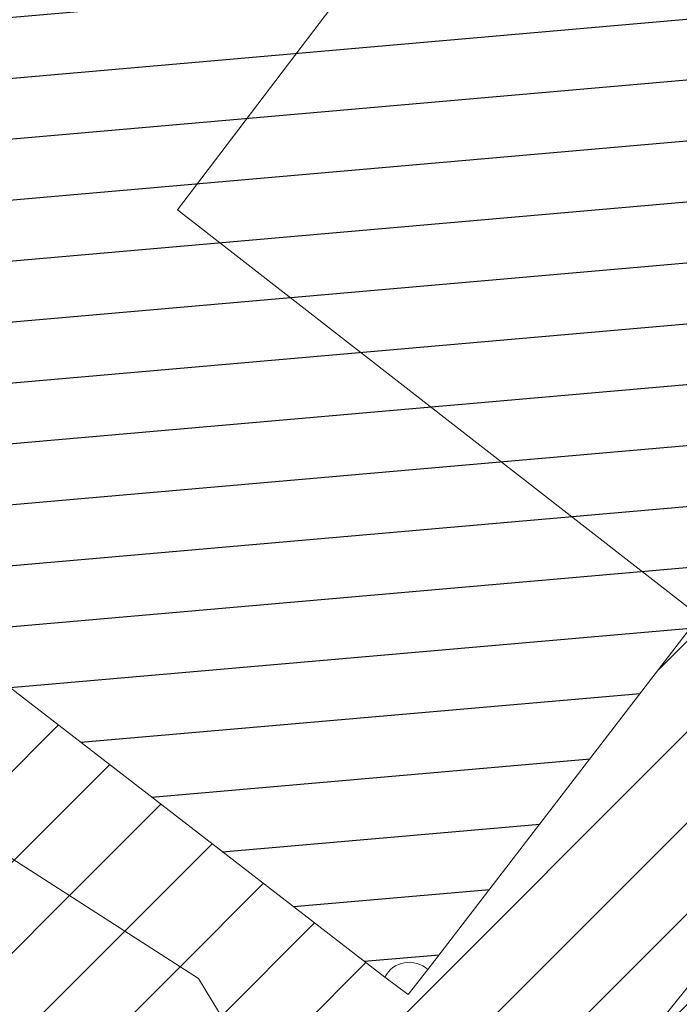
# Model space of a CAD drawing. Header units: metres. Extents: x 102852 to 106916, y 385458 to 392749.
# Tile 9 of 68: x 104476 to 104493, y 385952 to 385976. Entities that reach past the tile are written whole.
import ezdxf

# ---------------------------------------------------------------- set-up
doc = ezdxf.new("R2010")
doc.units = ezdxf.units.M
for name, color, linetype, lineweight in [('0-BEPLANTING', 14, 'Continuous', 30), ('0-GRAS OM SPORTVELDEN', 2, 'Continuous', 30), ('0-GRAS SPORTVELDEN', 3, 'Continuous', 30), ('B-WE-GR-STRUIK-G', 90, 'Continuous', 13), ('B-WE-VW-MARKERING_LANGS_STREEP_DOORGETROKKEN-G', 7, 'Continuous', 13)]:
    doc.layers.add(name, color=color, linetype=linetype, lineweight=lineweight)
pattern_1 = [(45, (0, 0), (-1.122532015, 1.122532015), [])]

msp = doc.modelspace()

# ---------------------------------------------------------------- hatches: boundary and pattern name
at = {"layer": '0-BEPLANTING', "ltscale": 0.2}
h = msp.add_hatch(dxfattribs=at)
h.set_pattern_fill('ANSI31', color=256, scale=0.1, pattern_type=2)
h.set_pattern_definition(pattern_1)
h.paths.add_polyline_path([(104400.793, 386010.593), (104400.247, 386013.36), (104443.393, 386069.283), (104444.573, 386071.362), (104445.738, 386073.399), (104442.606, 386074.732), (104437.588, 386068.837), (104427.402, 386054.705), (104418.473, 386042.488), (104405.378, 386024.637), (104397.101, 386015.566), (104392.327, 386010.752), (104390.631, 386009.056), (104390.023, 386008.241), (104394.928, 386004.578), (104415.152, 385990.792), (104437.155, 385975.952), (104449.574, 385967.584), (104457.457, 385962.218), (104466.325, 385956.215), (104474.124, 385950.881), (104481.156, 385945.976), (104481.876, 385945.474), (104483.3, 385946.597), (104482.702, 385949.368), (104480.727, 385952.631), (104473.335, 385957.377), (104467.572, 385961.685), (104458.619, 385966.855), (104453.438, 385970.17), (104449.969, 385971.879), (104435.983, 385983.014), (104432.495, 385986.331), (104423.595, 385991.91)])
h = msp.add_hatch(dxfattribs=at)
h.set_pattern_fill('ANSI31', color=256, scale=0.1, pattern_type=2)
h.set_pattern_definition(pattern_1)
h.paths.add_polyline_path([(104489.443, 385942.336), (104492.414, 385945.412), (104503.936, 385955.589), (104509.221, 385962.484), (104513.872, 385973.84), (104513.499, 385975.12), (104513.016, 385975.374), (104510.656, 385975.233), (104508.375, 385972.865), (104499.382, 385960.545), (104488.645, 385947.248), (104486.839, 385945.2), (104486.639, 385943.798), (104486.785, 385943.08)])
at = {"layer": '0-GRAS OM SPORTVELDEN', "ltscale": 0.2}
h = msp.add_hatch(dxfattribs=at)
h.set_pattern_fill('ANSI31', color=256, scale=0.1, pattern_type=2)
h.set_pattern_definition(pattern_1)
h.paths.add_polyline_path([(104424.006, 386035.637), (104427.097, 386039.62), (104431.836, 386045.788), (104438.512, 386054.493), (104439.672, 386055.993), (104445.776, 386063.907), (104445.047, 386069.634), (104443.393, 386069.283), (104400.247, 386013.36), (104400.793, 386010.593), (104423.595, 385991.91), (104432.495, 385986.331), (104432.794, 385986.426), (104433.57, 385987.394), (104435.564, 385991.095), (104407.526, 386012.731), (104406.883, 386013.224), (104407.322, 386013.856), (104412.937, 386021.175), (104414.065, 386022.602), (104420.744, 386031.353)])
h.paths.add_polyline_path([(104435.564, 385991.095), (104433.57, 385987.394), (104436.068, 385985.507), (104435.309, 385984.51), (104432.794, 385986.426), (104432.495, 385986.331), (104435.983, 385983.014), (104449.969, 385971.879), (104450.877, 385972.511), (104451.671, 385973.504), (104454.166, 385976.735), (104446.438, 385982.704)])
h.paths.add_polyline_path([(104454.166, 385976.735), (104451.671, 385973.504), (104454.165, 385971.598), (104453.384, 385970.567), (104450.877, 385972.511), (104449.969, 385971.879), (104453.438, 385970.17), (104458.619, 385966.855), (104467.572, 385961.685), (104473.335, 385957.377), (104480.727, 385952.631), (104482.702, 385949.368), (104483.3, 385946.597), (104485.33, 385952.667)])
h.paths.add_polyline_path([(104499.382, 385960.545), (104508.375, 385972.865), (104510.656, 385975.233), (104511.814, 385975.586), (104512.532, 385975.627), (104513.499, 385975.12), (104513.872, 385973.84), (104509.221, 385962.484), (104503.936, 385955.589), (104492.414, 385945.412), (104489.443, 385942.336), (104492.798, 385939.462), (104499.147, 385945.97), (104510.113, 385955.108), (104512.831, 385958.029), (104514.518, 385960.77), (104522.634, 385983.525), (104532.599, 385997.727), (104531.984, 385997.362), (104531.188, 385997.362), (104530.423, 385997.979), (104529.81, 385999.279), (104530.557, 386001.215), (104524.872, 386002.951), (104524.431, 386002.346), (104518.77, 385994.974), (104517.603, 385993.488), (104510.924, 385984.74), (104507.701, 385980.481), (104503.166, 385974.582), (104499.883, 385970.308), (104493.115, 385961.588), (104486.397, 385952.856), (104485.911, 385952.241), (104485.33, 385952.667), (104483.3, 385946.597), (104482.803, 385946.205), (104486.681, 385943.589), (104486.639, 385943.798), (104486.839, 385945.2)])
h.paths.add_polyline_path([(104445.047, 386069.634), (104445.776, 386063.907), (104446.403, 386063.431), (104485.507, 386033.295), (104524.253, 386003.434), (104524.872, 386002.951), (104530.557, 386001.215), (104531.593, 386004.914), (104530.645, 386003.684), (104511.807, 386018.151)])
at = {"layer": '0-GRAS SPORTVELDEN'}
h = msp.add_hatch(dxfattribs=at)
h.set_pattern_fill('HATCH', color=256, scale=0.1, style=0, pattern_type=2)
h.set_pattern_definition([(5, (104490.5786, 386018.3083), (-0.130734, 1.494292), [])])
h.paths.add_polyline_path([(104412.937, 386021.175), (104407.322, 386013.856), (104407.526, 386012.731), (104446.438, 385982.704), (104485.33, 385952.667), (104486.397, 385952.856), (104493.115, 385961.588), (104499.883, 385970.308), (104503.166, 385974.582), (104507.701, 385980.481), (104510.924, 385984.74), (104517.603, 385993.488), (104518.77, 385994.974), (104524.431, 386002.346), (104524.253, 386003.434), (104485.507, 386033.295), (104446.403, 386063.431), (104445.344, 386063.325), (104439.672, 386055.993), (104438.512, 386054.493), (104431.836, 386045.788), (104428.573, 386041.523), (104424.006, 386035.637), (104420.744, 386031.353), (104414.065, 386022.602)])

# ---------------------------------------------------------------- linework, layer by layer
at = {"layer": 'B-WE-GR-STRUIK-G', "flags": 128}
msp.add_lwpolyline([(104488.202, 385942.139), (104489.443, 385942.336), (104492.414, 385945.412), (104503.936, 385955.589), (104509.221, 385962.484), (104513.872, 385973.84), (104513.499, 385975.12), (104512.532, 385975.627), (104511.814, 385975.586), (104510.656, 385975.233), (104508.375, 385972.865), (104499.382, 385960.545), (104488.645, 385947.248), (104486.839, 385945.2), (104486.639, 385943.798), (104486.93, 385942.362)], close=True, dxfattribs=at)
msp.add_lwpolyline([(104474.124, 385950.881), (104481.156, 385945.976), (104481.876, 385945.474), (104483.3, 385946.597), (104482.702, 385949.368), (104480.727, 385952.631), (104473.335, 385957.377)], dxfattribs=at)
at = {"layer": 'B-WE-VW-MARKERING_LANGS_STREEP_DOORGETROKKEN-G', "flags": 128}
for points in [[(104446.403, 386063.431), (104485.507, 386033.295), (104524.253, 386003.434), (104524.872, 386002.951), (104524.431, 386002.346), (104518.77, 385994.974), (104517.603, 385993.488), (104510.924, 385984.74), (104507.701, 385980.481), (104503.166, 385974.582), (104499.883, 385970.308), (104493.115, 385961.588), (104486.397, 385952.856), (104485.911, 385952.241), (104485.33, 385952.667), (104446.438, 385982.704)], [(104517.603, 385993.488), (104504.634, 386003.484), (104496.711, 385993.231), (104487.996, 385981.871), (104480.207, 385971.624), (104493.115, 385961.588)]]:
    msp.add_lwpolyline(points, dxfattribs=at)
at = {"layer": 'B-WE-VW-MARKERING_LANGS_STREEP_DOORGETROKKEN-G'}
msp.add_arc((104485.936, 385952.35), 0.684, 47.7047, 152.3848, dxfattribs=at)

doc.saveas('drawing.dxf')
